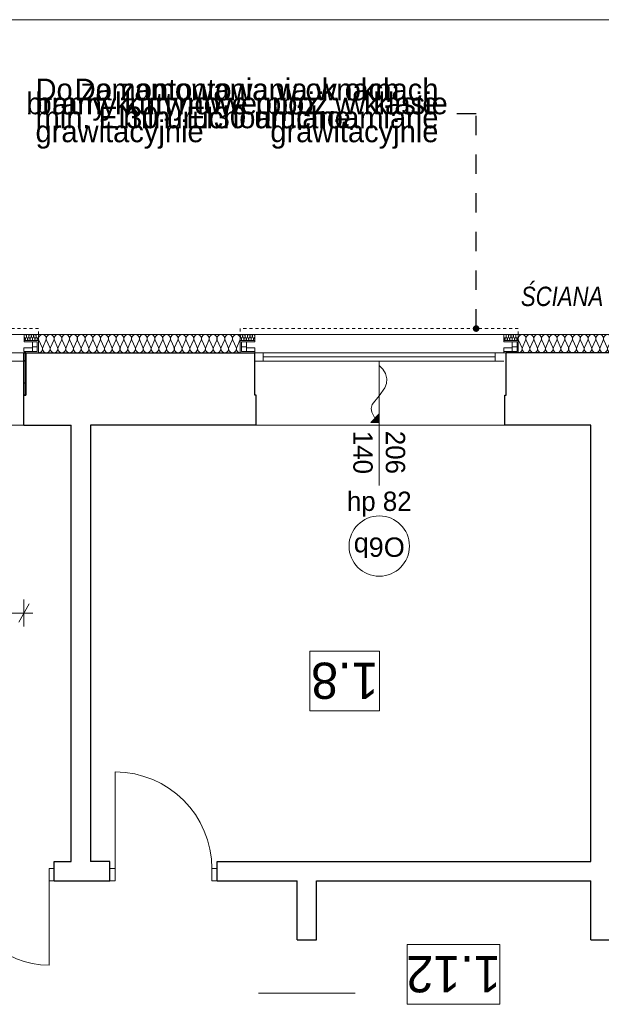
# Model space of a CAD drawing. Extents: x -547885 to -186295, y -25370 to 156194.
# Tile 212 of 256: x -479724 to -474911, y 75545 to 83694. Entities that reach past the tile are written whole.
import ezdxf

# ---------------------------------------------------------------- set-up
doc = ezdxf.new("R2010")
doc.units = 0
doc.header["$MEASUREMENT"] = 0
doc.linetypes.add('Hidden Line', pattern=[50, 25, -25])
doc.linetypes.add('Przerywana', pattern=[320, 160, -160])
for name, color, linetype in [('A-Okna', 7, 'Continuous'), ('Arch ocieplenie', 7, 'Continuous'), ('Arch zmurowania', 7, 'Continuous'), ('INWENT WYMIARY', 7, 'Continuous')]:
    doc.layers.add(name, color=color, linetype=linetype)
for name, color, linetype, lineweight, true_color in [('A-Okna_Nr_Pióra__9', 7, 'Continuous', 9, 0x3dad99), ('Arch ocieplenie_Nr_Pióra__44', 7, 'Continuous', 9, 0x029e21), ('Arch opisy okien_Nr_Pióra__9', 7, 'Continuous', 9, 0x3dad99), ('Arch opisy_Nr_Pióra__9', 7, 'Continuous', 9, 0x3dad99), ('Arch wykończenie_Nr_Pióra__3', 7, 'Continuous', 18, 0xff6600)]:
    doc.layers.add(name, color=color, linetype=linetype, lineweight=lineweight, true_color=true_color)
for name, color, linetype, lineweight in [('Arch opisy_Nr_Pióra__21', 7, 'Continuous', 9), ('ARCH TABELA_Nr_Pióra__21', 7, 'Continuous', 9), ('Arch wyposarzenie_Nr_Pióra__10', 134, 'Continuous', 18), ('Arch zmurowania_Nr_Pióra__21', 7, 'Continuous', 9), ('Arch zmurowania_Nr_Pióra__27', 7, 'Continuous', 35), ('INWENT OPISY_Nr_Pióra__21', 7, 'Continuous', 9), ('INWENT WYMIARY_Nr_Pióra__21', 7, 'Continuous', 9), ('INWENT. DRZWI_Nr_Pióra__5', 7, 'Continuous', 13), ('INWENT. OKNA_Nr_Pióra__21', 7, 'Continuous', 9), ('INWENT. OKNA_Nr_Pióra__5', 7, 'Continuous', 13), ('INWENT.ŚCIANY_Nr_Pióra__1', 7, 'Continuous', 25), ('INWENT.ŚCIANY_Nr_Pióra__21', 7, 'Continuous', 9)]:
    doc.layers.add(name, color=color, linetype=linetype, lineweight=lineweight)
doc.styles.add('GENERATED_STYLE_1', font='txt')
doc.styles.add('GENERATED_STYLE_10', font='arial.ttf')
doc.styles.add('GENERATED_STYLE_2', font='txt')
doc.styles.add('GENERATED_STYLE_5', font='txt')
doc.styles.add('GENERATED_STYLE_7', font='txt')
doc.dimstyles.new('GENERATED_STYLE__13', dxfattribs={"dimtxt": 0.18, "dimasz": 109.44, "dimexe": 0.18, "dimexo": 0.0625, "dimgap": 0.09, "dimtad": 0, "dimtih": 1, "dimtoh": 1, "dimdec": 4, "dimzin": 0, "dimdsep": 46, "dimcen": 0.09, "dimadec": 0, "dimazin": 0, "dimtfac": 1, "dimtdec": 4, "dimtmove": 0, "dimatfit": 3, "dimldrblk": 'ARROWHEAD_11', "dimfxl": 0, "dimtolj": 1, "dimtzin": 0, "dimarcsym": 0})
doc.dimstyles.new('GENERATED_STYLE__5', dxfattribs={"dimtxt": 160.000002, "dimasz": 114, "dimexe": 0.18, "dimexo": 0, "dimgap": 0.09, "dimtad": 1, "dimtih": 1, "dimtoh": 1, "dimdec": 0, "dimlfac": 0.1, "dimzin": 0, "dimdsep": 46, "dimtxsty": 'GENERATED_STYLE_2', "dimblk": 'ARROWHEAD_2', "dimblk1": 'ARROWHEAD_2', "dimblk2": 'ARROWHEAD_2', "dimcen": 0.09, "dimclrd": 7, "dimclre": 7, "dimclrt": 7, "dimazin": 0, "dimtfac": 1, "dimtdec": 4, "dimtmove": 0, "dimatfit": 3, "dimfxl": 0, "dimtolj": 1, "dimtzin": 0, "dimarcsym": 0})

# ---------------------------------------------------------------- blocks, each defined once
blk = doc.blocks.new('Izolacja cieplna 14_221', base_point=(-475598.3, 80937.6))
at = {"layer": 'Arch ocieplenie_Nr_Pióra__44', "linetype": 'Continuous'}
for p, q in [((-475595.6, 81042.9), (-475568.9, 80982.3)), ((-475563.5, 80982.3), (-475536.8, 81042.9)), ((-475531.4, 81042.9), (-475504.7, 80982.3)), ((-475499.3, 80982.3), (-475472.6, 81042.9)), ((-475467.2, 81042.9), (-475440.5, 80982.3)), ((-475435.1, 80982.3), (-475408.4, 81042.9)), ((-475403, 81042.9), (-475376.2, 80982.3)), ((-475370.8, 80982.3), (-475344.1, 81042.9)), ((-475338.7, 81042.9), (-475312, 80982.3)), ((-475306.6, 80982.3), (-475279.9, 81042.9)), ((-475274.5, 81042.9), (-475247.8, 80982.3)), ((-475242.4, 80982.3), (-475215.7, 81042.9)), ((-475210.3, 81042.9), (-475183.6, 80982.3)), ((-475178.2, 80982.3), (-475151.5, 81042.9)), ((-475146.1, 81042.9), (-475119.3, 80982.3)), ((-475113.9, 80982.3), (-475087.2, 81042.9)), ((-475081.8, 81042.9), (-475055.1, 80982.3)), ((-475049.7, 80982.3), (-475023, 81042.9)), ((-475017.6, 81042.9), (-474990.9, 80982.3)), ((-474985.5, 80982.3), (-474958.8, 81042.9)), ((-474953.4, 81042.9), (-474926.7, 80982.3)), ((-474921.3, 80982.3), (-474894.6, 81042.9)), ((-474889.2, 81042.9), (-474862.4, 80982.3)), ((-474857.1, 80982.3), (-474830.3, 81042.9)), ((-474824.9, 81042.9), (-474798.2, 80982.3)), ((-474792.8, 80982.3), (-474766.1, 81042.9)), ((-474760.7, 81042.9), (-474734, 80982.3)), ((-474728.6, 80982.3), (-474701.9, 81042.9)), ((-474696.5, 81042.9), (-474669.8, 80982.3)), ((-474664.4, 80982.3), (-474637.7, 81042.9)), ((-474632.3, 81042.9), (-474605.5, 80982.3)), ((-474600.2, 80982.3), (-474573.4, 81042.9)), ((-474568, 81042.9), (-474541.3, 80982.3)), ((-474535.9, 80982.3), (-474509.2, 81042.9)), ((-474503.8, 81042.9), (-474477.1, 80982.3)), ((-474471.7, 80982.3), (-474445, 81042.9)), ((-474439.6, 81042.9), (-474412.9, 80982.3)), ((-474407.5, 80982.3), (-474380.8, 81042.9)), ((-474375.4, 81042.9), (-474348.7, 80982.3)), ((-474343.3, 80982.3), (-474316.5, 81042.9)), ((-474311.1, 81042.9), (-474284.4, 80982.3)), ((-474279, 80982.3), (-474252.3, 81042.9)), ((-474246.9, 81042.9), (-474220.2, 80982.3)), ((-474214.8, 80982.3), (-474188.1, 81042.9)), ((-474182.7, 81042.9), (-474156, 80982.3)), ((-474150.6, 80982.3), (-474123.9, 81042.9)), ((-474118.5, 81042.9), (-474091.8, 80982.3)), ((-474086.4, 80982.3), (-474059.6, 81042.9)), ((-474054.2, 81042.9), (-474027.5, 80982.3)), ((-474022.1, 80982.3), (-473995.4, 81042.9)), ((-473990, 81042.9), (-473963.3, 80982.3)), ((-473957.9, 80982.3), (-473931.2, 81042.9)), ((-473925.8, 81042.9), (-473899.1, 80982.3)), ((-473893.7, 80982.3), (-473867, 81042.9)), ((-473861.6, 81042.9), (-473834.9, 80982.3)), ((-473829.5, 80982.3), (-473802.7, 81042.9)), ((-473797.4, 81042.9), (-473770.6, 80982.3)), ((-473765.2, 80982.3), (-473738.5, 81042.9)), ((-473733.1, 81042.9), (-473706.4, 80982.3)), ((-473701, 80982.3), (-473674.3, 81042.9)), ((-473668.9, 81042.9), (-473642.2, 80982.3)), ((-473636.8, 80982.3), (-473610.1, 81042.9)), ((-473604.7, 81042.9), (-473578, 80982.3)), ((-473572.6, 80982.3), (-473545.9, 81042.9)), ((-473540.5, 81042.9), (-473513.7, 80982.3)), ((-473508.3, 80982.3), (-473481.6, 81042.9)), ((-473476.2, 81042.9), (-473449.5, 80982.3)), ((-473444.1, 80982.3), (-473417.4, 81042.9)), ((-473412, 81042.9), (-473385.3, 80982.3)), ((-473379.9, 80982.3), (-473353.2, 81042.9)), ((-473347.8, 81042.9), (-473321.1, 80982.3)), ((-473315.7, 80982.3), (-473289, 81042.9)), ((-473283.6, 81042.9), (-473256.8, 80982.3)), ((-473251.4, 80982.3), (-473224.7, 81042.9)), ((-473219.3, 81042.9), (-473192.6, 80982.3)), ((-473187.2, 80982.3), (-473160.5, 81042.9)), ((-473155.1, 81042.9), (-473128.4, 80982.3)), ((-473123, 80982.3), (-473096.3, 81042.9)), ((-473090.9, 81042.9), (-473064.2, 80982.3)), ((-473058.8, 80982.3), (-473032.1, 81042.9)), ((-473026.7, 81042.9), (-472999.9, 80982.3)), ((-472994.6, 80982.3), (-472967.8, 81042.9)), ((-472962.4, 81042.9), (-472935.7, 80982.3)), ((-472930.3, 80982.3), (-472903.6, 81042.9)), ((-472898.2, 81042.9), (-472871.5, 80982.3)), ((-472866.1, 80982.3), (-472839.4, 81042.9)), ((-472834, 81042.9), (-472807.3, 80982.3)), ((-472801.9, 80982.3), (-472775.2, 81042.9)), ((-472769.8, 81042.9), (-472743, 80982.3)), ((-472737.7, 80982.3), (-472710.9, 81042.9)), ((-472705.5, 81042.9), (-472678.8, 80982.3)), ((-472673.4, 80982.3), (-472646.7, 81042.9)), ((-472641.3, 81042.9), (-472614.6, 80982.3)), ((-472609.2, 80982.3), (-472582.5, 81042.9)), ((-472577.1, 81042.9), (-472550.4, 80982.3)), ((-472545, 80982.3), (-472518.3, 81042.9)), ((-472512.9, 81042.9), (-472486.2, 80982.3)), ((-472480.8, 80982.3), (-472454, 81042.9)), ((-472448.6, 81042.9), (-472421.9, 80982.3)), ((-472416.5, 80982.3), (-472389.8, 81042.9)), ((-472384.4, 81042.9), (-472357.7, 80982.3)), ((-472352.3, 80982.3), (-472325.6, 81042.9)), ((-472320.2, 81042.9), (-472293.5, 80982.3)), ((-472288.1, 80982.3), (-472261.4, 81042.9)), ((-472256, 81042.9), (-472229.3, 80982.3)), ((-472223.9, 80982.3), (-472197.1, 81042.9)), ((-472191.7, 81042.9), (-472165, 80982.3)), ((-472159.6, 80982.3), (-472132.9, 81042.9)), ((-472127.5, 81042.9), (-472100.8, 80982.3)), ((-472095.4, 80982.3), (-472068.7, 81042.9)), ((-472063.3, 81042.9), (-472036.6, 80982.3)), ((-472031.2, 80982.3), (-472004.5, 81042.9)), ((-471999.1, 81042.9), (-471972.4, 80982.3)), ((-471967, 80982.3), (-471940.2, 81042.9)), ((-471934.9, 81042.9), (-471908.1, 80982.3)), ((-471902.7, 80982.3), (-471876, 81042.9))]:
    blk.add_line(p, q, dxfattribs=at)
for centre, start_param, end_param in [((-475566.2, 81055.7), 5.870392, 9.837571), ((-475502, 81055.7), 5.870392, 9.837571), ((-475437.8, 81055.7), 5.870392, 9.837571), ((-475373.5, 81055.7), 5.870392, 9.837571), ((-475309.3, 81055.7), 5.870392, 9.837571), ((-475245.1, 81055.7), 5.870392, 9.837571), ((-475180.9, 81055.7), 5.870392, 9.837571), ((-475116.6, 81055.7), 5.870392, 9.837571), ((-475052.4, 81055.7), 5.870392, 9.837571), ((-474988.2, 81055.7), 5.870392, 9.837571), ((-474924, 81055.7), 5.870392, 9.837571), ((-474859.7, 81055.7), 5.870392, 9.837571), ((-474795.5, 81055.7), 5.870392, 9.837571), ((-474731.3, 81055.7), 5.870392, 9.837571), ((-474667.1, 81055.7), 5.870392, 9.837571), ((-474602.9, 81055.7), 5.870392, 9.837571), ((-474538.6, 81055.7), 5.870392, 9.837571), ((-474474.4, 81055.7), 5.870392, 9.837571), ((-474410.2, 81055.7), 5.870392, 9.837571), ((-474346, 81055.7), 5.870392, 9.837571), ((-474281.7, 81055.7), 5.870392, 9.837571), ((-474217.5, 81055.7), 5.870392, 9.837571), ((-474153.3, 81055.7), 5.870392, 9.837571), ((-474089.1, 81055.7), 5.870392, 9.837571), ((-474024.8, 81055.7), 5.870392, 9.837571), ((-473960.6, 81055.7), 5.870392, 9.837571), ((-473896.4, 81055.7), 5.870392, 9.837571), ((-473832.2, 81055.7), 5.870392, 9.837571), ((-473767.9, 81055.7), 5.870392, 9.837571), ((-473703.7, 81055.7), 5.870392, 9.837571), ((-473639.5, 81055.7), 5.870392, 9.837571), ((-473575.3, 81055.7), 5.870392, 9.837571), ((-473511, 81055.7), 5.870392, 9.837571), ((-473446.8, 81055.7), 5.870392, 9.837571), ((-473382.6, 81055.7), 5.870392, 9.837571), ((-473318.4, 81055.7), 5.870392, 9.837571), ((-473254.1, 81055.7), 5.870392, 9.837571), ((-473189.9, 81055.7), 5.870392, 9.837571), ((-473125.7, 81055.7), 5.870392, 9.837571), ((-473061.5, 81055.7), 5.870392, 9.837571), ((-472997.2, 81055.7), 5.870392, 9.837571), ((-472933, 81055.7), 5.870392, 9.837571), ((-472868.8, 81055.7), 5.870392, 9.837571), ((-472804.6, 81055.7), 5.870392, 9.837571), ((-472740.4, 81055.7), 5.870392, 9.837571), ((-472676.1, 81055.7), 5.870392, 9.837571), ((-472611.9, 81055.7), 5.870392, 9.837571), ((-472547.7, 81055.7), 5.870392, 9.837571), ((-472483.5, 81055.7), 5.870392, 9.837571), ((-472419.2, 81055.7), 5.870392, 9.837571), ((-472355, 81055.7), 5.870392, 9.837571), ((-472290.8, 81055.7), 5.870392, 9.837571), ((-472226.6, 81055.7), 5.870392, 9.837571), ((-472162.3, 81055.7), 5.870392, 9.837571), ((-472098.1, 81055.7), 5.870392, 9.837571), ((-472033.9, 81055.7), 5.870392, 9.837571), ((-471969.7, 81055.7), 5.870392, 9.837571), ((-471905.4, 81055.7), 5.870392, 9.837571), ((-475598.3, 80969.5), 4.712389, 6.695979), ((-475534.1, 80969.5), 2.7288, 6.695979), ((-475469.9, 80969.5), 2.7288, 6.695979), ((-475405.7, 80969.5), 2.7288, 6.695979), ((-475341.4, 80969.5), 2.7288, 6.695979), ((-475277.2, 80969.5), 2.7288, 6.695979), ((-475213, 80969.5), 2.7288, 6.695979), ((-475148.8, 80969.5), 2.7288, 6.695979), ((-475084.5, 80969.5), 2.7288, 6.695979), ((-475020.3, 80969.5), 2.7288, 6.695979), ((-474956.1, 80969.5), 2.7288, 6.695979), ((-474891.9, 80969.5), 2.7288, 6.695979), ((-474827.6, 80969.5), 2.7288, 6.695979), ((-474763.4, 80969.5), 2.7288, 6.695979), ((-474699.2, 80969.5), 2.7288, 6.695979), ((-474635, 80969.5), 2.7288, 6.695979), ((-474570.7, 80969.5), 2.7288, 6.695979), ((-474506.5, 80969.5), 2.7288, 6.695979), ((-474442.3, 80969.5), 2.7288, 6.695979), ((-474378.1, 80969.5), 2.7288, 6.695979), ((-474313.8, 80969.5), 2.7288, 6.695979), ((-474249.6, 80969.5), 2.7288, 6.695979), ((-474185.4, 80969.5), 2.7288, 6.695979), ((-474121.2, 80969.5), 2.7288, 6.695979), ((-474056.9, 80969.5), 2.7288, 6.695979), ((-473992.7, 80969.5), 2.7288, 6.695979), ((-473928.5, 80969.5), 2.7288, 6.695979), ((-473864.3, 80969.5), 2.7288, 6.695979), ((-473800.1, 80969.5), 2.7288, 6.695979), ((-473735.8, 80969.5), 2.7288, 6.695979), ((-473671.6, 80969.5), 2.7288, 6.695979), ((-473607.4, 80969.5), 2.7288, 6.695979), ((-473543.2, 80969.5), 2.7288, 6.695979), ((-473478.9, 80969.5), 2.7288, 6.695979), ((-473414.7, 80969.5), 2.7288, 6.695979), ((-473350.5, 80969.5), 2.7288, 6.695979), ((-473286.3, 80969.5), 2.7288, 6.695979), ((-473222, 80969.5), 2.7288, 6.695979), ((-473157.8, 80969.5), 2.7288, 6.695979), ((-473093.6, 80969.5), 2.7288, 6.695979), ((-473029.4, 80969.5), 2.7288, 6.695979), ((-472965.1, 80969.5), 2.7288, 6.695979), ((-472900.9, 80969.5), 2.7288, 6.695979), ((-472836.7, 80969.5), 2.7288, 6.695979), ((-472772.5, 80969.5), 2.7288, 6.695979), ((-472708.2, 80969.5), 2.7288, 6.695979), ((-472644, 80969.5), 2.7288, 6.695979), ((-472579.8, 80969.5), 2.7288, 6.695979), ((-472515.6, 80969.5), 2.7288, 6.695979), ((-472451.3, 80969.5), 2.7288, 6.695979), ((-472387.1, 80969.5), 2.7288, 6.695979), ((-472322.9, 80969.5), 2.7288, 6.695979), ((-472258.7, 80969.5), 2.7288, 6.695979), ((-472194.4, 80969.5), 2.7288, 6.695979), ((-472130.2, 80969.5), 2.7288, 6.695979), ((-472066, 80969.5), 2.7288, 6.695979), ((-472001.8, 80969.5), 2.7288, 6.695979), ((-471937.6, 80969.5), 2.7288, 6.695979), ((-471873.3, 80969.5), 2.7288, 4.712389)]:
    blk.add_ellipse(centre, major_axis=(32.1, 0), ratio=0.993449, start_param=start_param, end_param=end_param, dxfattribs=at)
blk = doc.blocks.new('Izolacja cieplna 14_222', base_point=(-479567.9, 80937.6))
at = {"layer": 'Arch ocieplenie_Nr_Pióra__44', "linetype": 'Continuous'}
for p, q in [((-479565.2, 81042.9), (-479538.5, 80982.3)), ((-479533.1, 80982.3), (-479506.4, 81042.9)), ((-479501, 81042.9), (-479474.3, 80982.3)), ((-479468.9, 80982.3), (-479442.2, 81042.9)), ((-479436.8, 81042.9), (-479410.1, 80982.3)), ((-479404.7, 80982.3), (-479378, 81042.9)), ((-479372.6, 81042.9), (-479345.9, 80982.3)), ((-479340.5, 80982.3), (-479313.7, 81042.9)), ((-479308.4, 81042.9), (-479281.6, 80982.3)), ((-479276.2, 80982.3), (-479249.5, 81042.9)), ((-479244.1, 81042.9), (-479217.4, 80982.3)), ((-479212, 80982.3), (-479185.3, 81042.9)), ((-479179.9, 81042.9), (-479153.2, 80982.3)), ((-479147.8, 80982.3), (-479121.1, 81042.9)), ((-479115.7, 81042.9), (-479089, 80982.3)), ((-479083.6, 80982.3), (-479056.9, 81042.9)), ((-479051.5, 81042.9), (-479024.8, 80982.3)), ((-479019.4, 80982.3), (-478992.7, 81042.9)), ((-478987.3, 81042.9), (-478960.6, 80982.3)), ((-478955.2, 80982.3), (-478928.5, 81042.9)), ((-478923.1, 81042.9), (-478896.4, 80982.3)), ((-478891, 80982.3), (-478864.2, 81042.9)), ((-478858.9, 81042.9), (-478832.1, 80982.3)), ((-478826.7, 80982.3), (-478800, 81042.9)), ((-478794.6, 81042.9), (-478767.9, 80982.3)), ((-478762.5, 80982.3), (-478735.8, 81042.9)), ((-478730.4, 81042.9), (-478703.7, 80982.3)), ((-478698.3, 80982.3), (-478671.6, 81042.9)), ((-478666.2, 81042.9), (-478639.5, 80982.3)), ((-478634.1, 80982.3), (-478607.4, 81042.9)), ((-478602, 81042.9), (-478575.3, 80982.3)), ((-478569.9, 80982.3), (-478543.2, 81042.9)), ((-478537.8, 81042.9), (-478511.1, 80982.3)), ((-478505.7, 80982.3), (-478479, 81042.9)), ((-478473.6, 81042.9), (-478446.8, 80982.3)), ((-478441.5, 80982.3), (-478414.7, 81042.9)), ((-478409.3, 81042.9), (-478382.6, 80982.3)), ((-478377.2, 80982.3), (-478350.5, 81042.9)), ((-478345.1, 81042.9), (-478318.4, 80982.3)), ((-478313, 80982.3), (-478286.3, 81042.9)), ((-478280.9, 81042.9), (-478254.2, 80982.3)), ((-478248.8, 80982.3), (-478222.1, 81042.9)), ((-478216.7, 81042.9), (-478190, 80982.3)), ((-478184.6, 80982.3), (-478157.9, 81042.9)), ((-478152.5, 81042.9), (-478125.8, 80982.3)), ((-478120.4, 80982.3), (-478093.7, 81042.9)), ((-478088.3, 81042.9), (-478061.6, 80982.3)), ((-478056.2, 80982.3), (-478029.5, 81042.9)), ((-478024.1, 81042.9), (-477997.3, 80982.3)), ((-477992, 80982.3), (-477965.2, 81042.9)), ((-477959.8, 81042.9), (-477933.1, 80982.3)), ((-477927.7, 80982.3), (-477901, 81042.9))]:
    blk.add_line(p, q, dxfattribs=at)
for centre, start_param, end_param in [((-479535.8, 81055.7), 5.870392, 9.837571), ((-479471.6, 81055.7), 5.870392, 9.837571), ((-479407.4, 81055.7), 5.870392, 9.837571), ((-479343.2, 81055.7), 5.870392, 9.837571), ((-479278.9, 81055.7), 5.870392, 9.837571), ((-479214.7, 81055.7), 5.870392, 9.837571), ((-479150.5, 81055.7), 5.870392, 9.837571), ((-479086.3, 81055.7), 5.870392, 9.837571), ((-479022.1, 81055.7), 5.870392, 9.837571), ((-478957.9, 81055.7), 5.870392, 9.837571), ((-478893.7, 81055.7), 5.870392, 9.837571), ((-478829.4, 81055.7), 5.870392, 9.837571), ((-478765.2, 81055.7), 5.870392, 9.837571), ((-478701, 81055.7), 5.870392, 9.837571), ((-478636.8, 81055.7), 5.870392, 9.837571), ((-478572.6, 81055.7), 5.870392, 9.837571), ((-478508.4, 81055.7), 5.870392, 9.837571), ((-478444.2, 81055.7), 5.870392, 9.837571), ((-478379.9, 81055.7), 5.870392, 9.837571), ((-478315.7, 81055.7), 5.870392, 9.837571), ((-478251.5, 81055.7), 5.870392, 9.837571), ((-478187.3, 81055.7), 5.870392, 9.837571), ((-478123.1, 81055.7), 5.870392, 9.837571), ((-478058.9, 81055.7), 5.870392, 9.837571), ((-477994.6, 81055.7), 5.870392, 9.837571), ((-477930.4, 81055.7), 5.870392, 9.837571), ((-479567.9, 80969.5), 4.712389, 6.695979), ((-479503.7, 80969.5), 2.7288, 6.695979), ((-479439.5, 80969.5), 2.7288, 6.695979), ((-479375.3, 80969.5), 2.7288, 6.695979), ((-479311.1, 80969.5), 2.7288, 6.695979), ((-479246.8, 80969.5), 2.7288, 6.695979), ((-479182.6, 80969.5), 2.7288, 6.695979), ((-479118.4, 80969.5), 2.7288, 6.695979), ((-479054.2, 80969.5), 2.7288, 6.695979), ((-478990, 80969.5), 2.7288, 6.695979), ((-478925.8, 80969.5), 2.7288, 6.695979), ((-478861.5, 80969.5), 2.7288, 6.695979), ((-478797.3, 80969.5), 2.7288, 6.695979), ((-478733.1, 80969.5), 2.7288, 6.695979), ((-478668.9, 80969.5), 2.7288, 6.695979), ((-478604.7, 80969.5), 2.7288, 6.695979), ((-478540.5, 80969.5), 2.7288, 6.695979), ((-478476.3, 80969.5), 2.7288, 6.695979), ((-478412, 80969.5), 2.7288, 6.695979), ((-478347.8, 80969.5), 2.7288, 6.695979), ((-478283.6, 80969.5), 2.7288, 6.695979), ((-478219.4, 80969.5), 2.7288, 6.695979), ((-478155.2, 80969.5), 2.7288, 6.695979), ((-478091, 80969.5), 2.7288, 6.695979), ((-478026.8, 80969.5), 2.7288, 6.695979), ((-477962.5, 80969.5), 2.7288, 6.695979), ((-477898.3, 80969.5), 2.7288, 4.712389)]:
    blk.add_ellipse(centre, major_axis=(32.1, 0), ratio=0.993594, start_param=start_param, end_param=end_param, dxfattribs=at)
blk = doc.blocks.new('Izolacja cieplna 14_231', base_point=(-477898.3, 81037.6))
at = {"layer": 'Arch ocieplenie_Nr_Pióra__44', "linetype": 'Continuous'}
for p, q in [((-477897.5, 81072.7), (-477889.2, 81052.5)), ((-477887.5, 81052.5), (-477879.2, 81072.7)), ((-477877.5, 81072.7), (-477869.2, 81052.5)), ((-477867.5, 81052.5), (-477859.2, 81072.7)), ((-477857.5, 81072.7), (-477849.2, 81052.5)), ((-477847.5, 81052.5), (-477839.2, 81072.7)), ((-477837.5, 81072.7), (-477829.2, 81052.5)), ((-477827.5, 81052.5), (-477819.2, 81072.7)), ((-477817.5, 81072.7), (-477809.2, 81052.5)), ((-477807.5, 81052.5), (-477799.2, 81072.7)), ((-477797.5, 81072.7), (-477789.2, 81052.5)), ((-477787.5, 81052.5), (-477779.2, 81072.7))]:
    blk.add_line(p, q, dxfattribs=at)
for centre, start_param, end_param in [((-477888.3, 81077), 4.299595, 8.266775), ((-477868.3, 81077), 4.299595, 8.266775), ((-477848.3, 81077), 4.299595, 8.266775), ((-477828.3, 81077), 4.299595, 8.266775), ((-477808.3, 81077), 4.299595, 8.266775), ((-477788.3, 81077), 4.299595, 8.266775), ((-477898.3, 81048.3), 3.141593, 5.125182), ((-477878.3, 81048.3), 1.158004, 5.125183), ((-477858.3, 81048.3), 1.158004, 5.125183), ((-477838.3, 81048.3), 1.158004, 5.125183), ((-477818.3, 81048.3), 1.158004, 5.125183), ((-477798.3, 81048.3), 1.158004, 5.125183), ((-477778.3, 81048.3), 1.158004, 3.141593)]:
    blk.add_ellipse(centre, major_axis=(0, 10.6), ratio=0.94039, start_param=start_param, end_param=end_param, dxfattribs=at)
blk = doc.blocks.new('Izolacja cieplna 14_232', base_point=(-479687.9, 81037.6))
at = {"layer": 'Arch ocieplenie_Nr_Pióra__44', "linetype": 'Continuous'}
for p, q in [((-479687.1, 81072.7), (-479678.7, 81052.5)), ((-479677.1, 81052.5), (-479668.7, 81072.7)), ((-479667.1, 81072.7), (-479658.7, 81052.5)), ((-479657.1, 81052.5), (-479648.7, 81072.7)), ((-479647.1, 81072.7), (-479638.7, 81052.5)), ((-479637.1, 81052.5), (-479628.7, 81072.7)), ((-479627.1, 81072.7), (-479618.7, 81052.5)), ((-479617.1, 81052.5), (-479608.7, 81072.7)), ((-479607.1, 81072.7), (-479598.7, 81052.5)), ((-479597.1, 81052.5), (-479588.7, 81072.7)), ((-479587.1, 81072.7), (-479578.7, 81052.5)), ((-479577.1, 81052.5), (-479568.7, 81072.7))]:
    blk.add_line(p, q, dxfattribs=at)
for centre, start_param, end_param in [((-479677.9, 81077), 4.299595, 8.266775), ((-479657.9, 81077), 4.299595, 8.266775), ((-479637.9, 81077), 4.299595, 8.266775), ((-479617.9, 81077), 4.299595, 8.266775), ((-479597.9, 81077), 4.299595, 8.266775), ((-479577.9, 81077), 4.299595, 8.266775), ((-479687.9, 81048.3), 3.141593, 5.125182), ((-479667.9, 81048.3), 1.158004, 5.125183), ((-479647.9, 81048.3), 1.158004, 5.125183), ((-479627.9, 81048.3), 1.158004, 5.125183), ((-479607.9, 81048.3), 1.158004, 5.125183), ((-479587.9, 81048.3), 1.158004, 5.125183), ((-479567.9, 81048.3), 1.158004, 3.141593)]:
    blk.add_ellipse(centre, major_axis=(0, 10.6), ratio=0.94039, start_param=start_param, end_param=end_param, dxfattribs=at)
blk = doc.blocks.new('Izolacja cieplna 14_233', base_point=(-475718.3, 81037.6))
at = {"layer": 'Arch ocieplenie_Nr_Pióra__44', "linetype": 'Continuous'}
for p, q in [((-475717.5, 81072.7), (-475709.2, 81052.5)), ((-475707.5, 81052.5), (-475699.2, 81072.7)), ((-475697.5, 81072.7), (-475689.2, 81052.5)), ((-475687.5, 81052.5), (-475679.2, 81072.7)), ((-475677.5, 81072.7), (-475669.2, 81052.5)), ((-475667.5, 81052.5), (-475659.2, 81072.7)), ((-475657.5, 81072.7), (-475649.2, 81052.5)), ((-475647.5, 81052.5), (-475639.2, 81072.7)), ((-475637.5, 81072.7), (-475629.2, 81052.5)), ((-475627.5, 81052.5), (-475619.2, 81072.7)), ((-475617.5, 81072.7), (-475609.2, 81052.5)), ((-475607.5, 81052.5), (-475599.2, 81072.7))]:
    blk.add_line(p, q, dxfattribs=at)
for centre, start_param, end_param in [((-475708.3, 81077), 4.299595, 8.266775), ((-475688.3, 81077), 4.299595, 8.266775), ((-475668.3, 81077), 4.299595, 8.266775), ((-475648.3, 81077), 4.299595, 8.266775), ((-475628.3, 81077), 4.299595, 8.266775), ((-475608.3, 81077), 4.299595, 8.266775), ((-475718.3, 81048.3), 3.141593, 5.125182), ((-475698.3, 81048.3), 1.158004, 5.125183), ((-475678.3, 81048.3), 1.158004, 5.125183), ((-475658.3, 81048.3), 1.158004, 5.125183), ((-475638.3, 81048.3), 1.158004, 5.125183), ((-475618.3, 81048.3), 1.158004, 5.125183), ((-475598.3, 81048.3), 1.158004, 3.141593)]:
    blk.add_ellipse(centre, major_axis=(0, 10.6), ratio=0.94039, start_param=start_param, end_param=end_param, dxfattribs=at)
blk = doc.blocks.new('Ściana_34', base_point=(-479688.7, 80937.6))
at = {"layer": 'Arch zmurowania_Nr_Pióra__21', "linetype": 'Continuous'}
h = blk.add_hatch(dxfattribs=at)
h.set_pattern_fill('Common_Brick', color=256, style=0, pattern_type=2)
h.set_pattern_definition([(45, (0, 0), (-91.923878, 91.923878), [])])
h.paths.add_polyline_path([(-479688.7, 80587.6), (-479673.7, 80587.6), (-479673.7, 80937.6), (-479688.7, 80937.6)], flags=0)
at = {"layer": 'Arch zmurowania_Nr_Pióra__27', "linetype": 'Continuous'}
for p, q in [((-479673.7, 80937.6), (-479688.7, 80937.6)), ((-479688.7, 80937.6), (-479688.7, 80587.6)), ((-479673.7, 80587.6), (-479673.7, 80937.6)), ((-479688.7, 80587.6), (-479673.7, 80587.6))]:
    blk.add_line(p, q, dxfattribs=at)
blk = doc.blocks.new('Krzywa_14', base_point=(-476748.3, 80832.2))
at = {"layer": 'A-Okna_Nr_Pióra__9', "linetype": 'Continuous'}
blk.add_hatch(color=256, dxfattribs=at).paths.add_polyline_path([(-476748.3, 80361.6), (-476819, 80361.2), (-476748.7, 80432.3)], flags=0)
for p, q in [((-476819, 80361.2), (-476748.7, 80432.3)), ((-476748.3, 80361.6), (-476819, 80361.2)), ((-476748.3, 80361.6), (-476748.7, 80432.3))]:
    blk.add_line(p, q, dxfattribs=at)
at = {"layer": 'A-Okna_Nr_Pióra__9', "linetype": 'Continuous', "flags": 128}
blk.add_lwpolyline([(-476748.3, 80832.2), (-476719.2, 80801), (-476697.9, 80766), (-476685.7, 80721.3), (-476688.2, 80682.6), (-476701.2, 80646.1), (-476748.3, 80581.6), (-476807.9, 80508.3), (-476815, 80476.3), (-476811, 80446.4), (-476783.9, 80396.8)], dxfattribs=at)
blk = doc.blocks.new('*D766')
at = {"layer": 'INWENT WYMIARY_Nr_Pióra__21', "linetype": 'Continuous'}
for p, q in [((-480438.7, 78670.8), (-480438.7, 78895.8)), ((-479688.7, 78670.8), (-479688.7, 78895.8)), ((-480395.4, 78858.3), (-480482, 78708.3)), ((-479732, 78708.3), (-479645.4, 78858.3)), ((-480438.7, 78783.3), (-479688.7, 78783.3)), ((-479688.7, 78783.3), (-479615.3, 78783.3))]:
    blk.add_line(p, q, dxfattribs=at)
at = {"layer": 'INWENT WYMIARY_Nr_Pióra__21', "char_height": 160, "attachment_point": 7, "style": 'GENERATED_STYLE_2'}
for s, insert in [('{71}', (-480896.1, 78815.3)), ('{75}', (-480166.1, 78815.3))]:
    blk.add_mtext(s, dxfattribs=dict(at, insert=insert))
blk = doc.blocks.new('ARROWHEAD_2')
at = {"color": 0, "linetype": 'Continuous', "lineweight": 0}
for p, q in [((0, 0), (-1, 0)), ((-0.378, -0.655), (0.378, 0.655))]:
    blk.add_line(p, q, dxfattribs=at)
blk = doc.blocks.new('ARROWHEAD_11')
at = {"color": 0, "linetype": 'Continuous', "lineweight": 0}
blk.add_line((0, 0), (-1, 0), dxfattribs=at)
at = {"color": 0, "linetype": 'Continuous', "lineweight": 0, "const_width": 0.25, "flags": 128}
blk.add_lwpolyline([(-0.125, 0, 1), (0.125, 0, 1)], format="xyb", close=True, dxfattribs=at)

msp = doc.modelspace()

# ---------------------------------------------------------------- linework, layer by layer
at = {"layer": 'Arch opisy_Nr_Pióra__9', "linetype": 'Continuous'}
msp.add_circle((-476748.3, 79337.6), 250, dxfattribs=at)
at = {"layer": 'ARCH TABELA_Nr_Pióra__21', "linetype": 'Continuous'}
msp.add_line((-510973.3, 83694.2), (-470223.3, 83694.2), dxfattribs=at)
at = {"layer": 'Arch wykończenie_Nr_Pióra__3', "linetype": 'Continuous'}
for p, q in [((-479687.9, 81087.6), (-477778.3, 81087.6)), ((-479687.9, 81037.6), (-479687.9, 81087.6)), ((-477778.3, 81037.6), (-477778.3, 81087.6)), ((-471873.3, 81087.6), (-475718.3, 81087.6)), ((-475718.3, 81037.6), (-475718.3, 81087.6))]:
    msp.add_line(p, q, dxfattribs=at)
at = {"layer": 'Arch wyposarzenie_Nr_Pióra__10', "linetype": 'Hidden Line'}
for p, q in [((-479567.9, 81137.6), (-480557.9, 81137.6)), ((-479567.9, 80937.6), (-479567.9, 81137.6)), ((-475598.3, 81137.6), (-477898.3, 81137.6)), ((-477898.3, 81137.6), (-477898.3, 80937.6)), ((-475598.3, 80937.6), (-475598.3, 81137.6))]:
    msp.add_line(p, q, dxfattribs=at)
at = {"layer": 'Arch wyposarzenie_Nr_Pióra__10', "linetype": 'Continuous'}
for p, q in [((-479567.9, 81037.6), (-479687.9, 81037.6)), ((-479687.9, 81037.6), (-479687.9, 81027.6)), ((-479577.9, 81027.6), (-479687.9, 81027.6)), ((-479617.9, 80947.6), (-479617.9, 81027.6)), ((-479577.9, 80947.6), (-479577.9, 81027.6)), ((-479567.9, 80937.6), (-479567.9, 81037.6)), ((-477898.3, 80937.6), (-477898.3, 81037.6)), ((-477898.3, 81037.6), (-477778.3, 81037.6)), ((-477888.3, 81027.6), (-477778.3, 81027.6)), ((-477888.3, 80947.6), (-477888.3, 81027.6)), ((-477848.3, 80947.6), (-477848.3, 81027.6)), ((-477778.3, 81037.6), (-477778.3, 81027.6)), ((-475598.3, 81037.6), (-475718.3, 81037.6)), ((-475718.3, 81037.6), (-475718.3, 81027.6)), ((-475608.3, 81027.6), (-475718.3, 81027.6)), ((-475648.3, 80947.6), (-475648.3, 81027.6)), ((-475608.3, 80947.6), (-475608.3, 81027.6)), ((-475598.3, 80937.6), (-475598.3, 81037.6)), ((-479688.2, 80947.6), (-479688.2, 80977.6)), ((-479688.2, 80977.6), (-479617.9, 80977.6)), ((-479687.9, 80947.6), (-479577.9, 80947.6)), ((-479687.9, 80947.6), (-479687.9, 80937.6)), ((-479687.9, 80937.6), (-479567.9, 80937.6)), ((-479617.9, 80987.6), (-479577.9, 80987.6)), ((-477778.3, 80937.6), (-477898.3, 80937.6)), ((-477848.3, 80987.6), (-477888.3, 80987.6)), ((-477778.3, 80947.6), (-477888.3, 80947.6)), ((-477778.1, 80977.6), (-477848.3, 80977.6)), ((-477778.3, 80947.6), (-477778.3, 80937.6)), ((-477778.1, 80947.6), (-477778.1, 80977.6)), ((-475718.6, 80947.6), (-475718.6, 80977.6)), ((-475718.6, 80977.6), (-475648.3, 80977.6)), ((-475718.3, 80947.6), (-475608.3, 80947.6)), ((-475718.3, 80947.6), (-475718.3, 80937.6)), ((-475718.3, 80937.6), (-475598.3, 80937.6)), ((-475648.3, 80987.6), (-475608.3, 80987.6))]:
    msp.add_line(p, q, dxfattribs=at)
at = {"layer": 'INWENT. DRZWI_Nr_Pióra__5', "linetype": 'Continuous'}
for p, q in [((-478933.3, 76667.6), (-478933.3, 77467.6)), ((-479478.7, 76667.6), (-479438.7, 76667.6)), ((-479478.7, 76567.6), (-479478.7, 76667.6)), ((-478978.3, 76667.6), (-478933.3, 76667.6)), ((-478933.3, 76667.6), (-478933.3, 76567.6)), ((-478133.3, 76667.6), (-478133.3, 76567.6)), ((-478088.3, 76667.6), (-478133.3, 76667.6)), ((-479478.7, 76567.6), (-479478.7, 75867.6)), ((-479438.7, 76567.6), (-479478.7, 76567.6)), ((-478933.3, 76567.6), (-478978.3, 76567.6)), ((-478133.3, 76567.6), (-478088.3, 76567.6)), ((-477748.3, 75637.6), (-476948.3, 75637.6))]:
    msp.add_line(p, q, dxfattribs=at)
for centre, radius, start, end in [((-478933.3, 76667.6), 800, 0, 90), ((-479478.7, 76567.6), 700, 180, 270)]:
    msp.add_arc(centre, radius, start, end, dxfattribs=at)
at = {"layer": 'INWENT. OKNA_Nr_Pióra__5', "linetype": 'Continuous'}
for p, q in [((-480438.7, 80937.6), (-479688.7, 80937.6)), ((-477778.3, 80937.6), (-475718.3, 80937.6)), ((-477708.3, 80937.6), (-477708.3, 80867.6)), ((-475788.3, 80937.6), (-475788.3, 80867.6)), ((-480438.7, 80867.6), (-479688.7, 80867.6)), ((-477778.3, 80867.6), (-475718.3, 80867.6)), ((-475788.3, 80902.6), (-477708.3, 80902.6)), ((-476748.3, 80867.6), (-476748.3, 79837.6))]:
    msp.add_line(p, q, dxfattribs=at)
at = {"layer": 'INWENT.ŚCIANY_Nr_Pióra__1', "linetype": 'Continuous'}
for p, q in [((-479673.7, 80587.6), (-479673.7, 80937.6)), ((-479673.7, 80937.6), (-477778.3, 80937.6)), ((-477778.3, 80587.6), (-477778.3, 80937.6)), ((-475698.3, 80587.6), (-475698.3, 80937.6)), ((-472023.3, 80937.6), (-475698.3, 80937.6)), ((-479688.7, 80337.6), (-479688.7, 80587.6)), ((-479688.7, 80587.6), (-479673.7, 80587.6)), ((-477768.3, 80587.6), (-477778.3, 80587.6)), ((-477768.3, 80337.6), (-477768.3, 80587.6)), ((-475708.3, 80337.6), (-475708.3, 80587.6)), ((-475708.3, 80587.6), (-475698.3, 80587.6)), ((-479688.7, 80337.6), (-479298.7, 80337.6)), ((-479298.7, 76727.6), (-479298.7, 80337.6)), ((-477768.3, 80337.6), (-479138.3, 80337.6)), ((-479138.3, 80337.6), (-479138.3, 76727.6)), ((-474998.3, 80337.6), (-475708.3, 80337.6)), ((-474998.3, 76727.6), (-474998.3, 80337.6)), ((-479438.7, 76567.6), (-479438.7, 76727.6)), ((-479438.7, 76727.6), (-479298.7, 76727.6)), ((-478978.3, 76727.6), (-479138.3, 76727.6)), ((-478978.3, 76567.6), (-478978.3, 76727.6)), ((-478088.3, 76727.6), (-474998.3, 76727.6)), ((-478088.3, 76567.6), (-478088.3, 76727.6)), ((-479438.7, 76567.6), (-478978.3, 76567.6)), ((-478088.3, 76567.6), (-477428.3, 76567.6)), ((-477428.3, 76077.6), (-477428.3, 76567.6)), ((-477268.3, 76567.6), (-474998.3, 76567.6)), ((-477268.3, 76077.6), (-477268.3, 76567.6)), ((-474998.3, 76077.6), (-474998.3, 76567.6)), ((-477428.3, 76077.6), (-477268.3, 76077.6)), ((-474998.3, 76077.6), (-474723.3, 76077.6))]:
    msp.add_line(p, q, dxfattribs=at)
at = {"layer": 'INWENT.ŚCIANY_Nr_Pióra__21', "linetype": 'Continuous'}
for p, q in [((-480437.9, 81087.6), (-479687.9, 81087.6)), ((-477778.3, 81087.6), (-475718.3, 81087.6)), ((-481148.7, 80337.6), (-479688.7, 80337.6)), ((-477768.3, 80337.6), (-475708.3, 80337.6))]:
    msp.add_line(p, q, dxfattribs=at)

# ---------------------------------------------------------------- block references
at = {"layer": 'A-Okna', "color": 135, "linetype": 'Continuous', "lineweight": 9, "true_color": 0x3dad99}
msp.add_blockref('Krzywa_14', (-476748.3, 80832.2), dxfattribs=at)
at = {"layer": 'Arch ocieplenie', "color": 104, "linetype": 'Continuous', "lineweight": 13, "true_color": 0x029e21}
for name, p in [('Izolacja cieplna 14_232', (-479687.9, 81037.6)), ('Izolacja cieplna 14_222', (-479567.9, 80937.6)), ('Izolacja cieplna 14_231', (-477898.3, 81037.6)), ('Izolacja cieplna 14_233', (-475718.3, 81037.6)), ('Izolacja cieplna 14_221', (-475598.3, 80937.6))]:
    msp.add_blockref(name, p, dxfattribs=at)
at = {"layer": 'Arch zmurowania'}
msp.add_blockref('Ściana_34', (-479688.7, 80937.6), dxfattribs=at)

# ---------------------------------------------------------------- texts
at = {"layer": 'Arch opisy okien_Nr_Pióra__9', "linetype": 'Continuous', "insert": (-476748.3, 79248.5), "char_height": 160, "attachment_point": 2, "rotation": 180, "style": 'GENERATED_STYLE_10'}
msp.add_mtext('{O6b}', dxfattribs=at)
at = {"layer": 'Arch opisy_Nr_Pióra__21', "linetype": 'Continuous', "char_height": 180, "width": 3564.43, "line_spacing_factor": 0.385284, "style": 'GENERATED_STYLE_5'}
for insert, attachment_point in [((-479592.7, 82916.3), 4), ((-479592.7, 82916.3), 4), ((-479592.7, 82916.3), 4), ((-476258.4, 82916.3), 6)]:
    msp.add_mtext('{Do zamontowania w oknach \\Pbramy kurtynowe ppoż. w klasie \\Pmin. EI30 uruchoamiane grawitacyjnie }', dxfattribs=dict(at, insert=insert, attachment_point=attachment_point))
at = {"layer": 'INWENT WYMIARY_Nr_Pióra__21', "linetype": 'Continuous', "insert": (-474471.3, 81322), "char_height": 160, "attachment_point": 8, "style": 'GENERATED_STYLE_2'}
msp.add_mtext('\\A1;{\\fArial Narrow Zachodni|b0|i1|c0|p34;ŚCIANA W KLASIE \\fArial Narrow Zachodni|b1|i1|c0|p34;REI 60}', dxfattribs=at)
at = {"layer": 'INWENT. OKNA_Nr_Pióra__21', "linetype": 'Continuous', "insert": (-476534.2, 80112.6), "char_height": 160, "width": 709.227, "attachment_point": 2, "rotation": 270, "line_spacing_factor": 1.007581, "style": 'GENERATED_STYLE_7'}
msp.add_mtext('{206\\P140}', dxfattribs=at)
at = {"layer": 'INWENT. OKNA_Nr_Pióra__21', "linetype": 'Continuous', "insert": (-476748.3, 79788.3), "char_height": 160, "attachment_point": 2, "style": 'GENERATED_STYLE_7'}
msp.add_mtext('{hp 82}', dxfattribs=at)

# ---------------------------------------------------------------- dimensions: what is measured, and where the dimension line sits
at = {"layer": 'INWENT WYMIARY', "linetype": 'Continuous'}
dim = msp.add_linear_dim(base=(-481148.7, 78783.3), p1=(-480438.7, 80337.6), p2=(-479688.7, 80337.6), dimstyle='GENERATED_STYLE__5', dxfattribs=at)
dim.commit()
dim.dimension.update_dxf_attribs({"geometry": '*D766', "text_midpoint": (-480044.7, 78895.3)})

# ---------------------------------------------------------------- leaders
at = {"layer": 'Arch opisy_Nr_Pióra__21', "linetype": 'Przerywana', "annotation_type": 0, "has_hookline": 1, "hookline_direction": 1, "text_width": 3334.3}
msp.add_leader([(-475947, 81137.6), (-475947, 82916.3), (-476258.3, 82916.3)], dimstyle='GENERATED_STYLE__13', dxfattribs=at)

# ---------------------------------------------------------------- wipeouts: each hides what was drawn before it
at = {"linetype": 'Continuous', "ltscale": 1933617.016652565}
msp.add_wipeout([(-476745.5, 77974.5), (-477321.5, 77974.5), (-477321.5, 78468.6), (-476745.5, 78468.6)], dxfattribs=at).dxf.layer = 'INWENT OPISY_Nr_Pióra__21'
at = {"linetype": 'Continuous', "ltscale": 1928515.548321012}
msp.add_wipeout([(-475749.9, 75546.8), (-476517.9, 75546.8), (-476517.9, 76041), (-475749.9, 76041)], dxfattribs=at).dxf.layer = 'INWENT OPISY_Nr_Pióra__21'

# ---------------------------------------------------------------- next in the draw order: linework, layer by layer
at = {"layer": 'INWENT OPISY_Nr_Pióra__21', "linetype": 'Continuous', "flags": 128}
for points in [[(-476745.5, 77974.5), (-477321.5, 77974.5), (-477321.5, 78468.6), (-476745.5, 78468.6)], [(-475749.9, 75546.8), (-476517.9, 75546.8), (-476517.9, 76041), (-475749.9, 76041)]]:
    msp.add_lwpolyline(points, close=True, dxfattribs=at)

# ---------------------------------------------------------------- next in the draw order: texts
at = {"layer": 'INWENT OPISY_Nr_Pióra__21', "linetype": 'Continuous', "char_height": 300, "attachment_point": 8, "rotation": 180, "style": 'GENERATED_STYLE_1'}
for s, insert in [('{1.8 }', (-477033.5, 78376.9)), ('{1.12 }', (-476133.9, 75943.9))]:
    msp.add_mtext(s, dxfattribs=dict(at, insert=insert))

doc.saveas('drawing.dxf')
